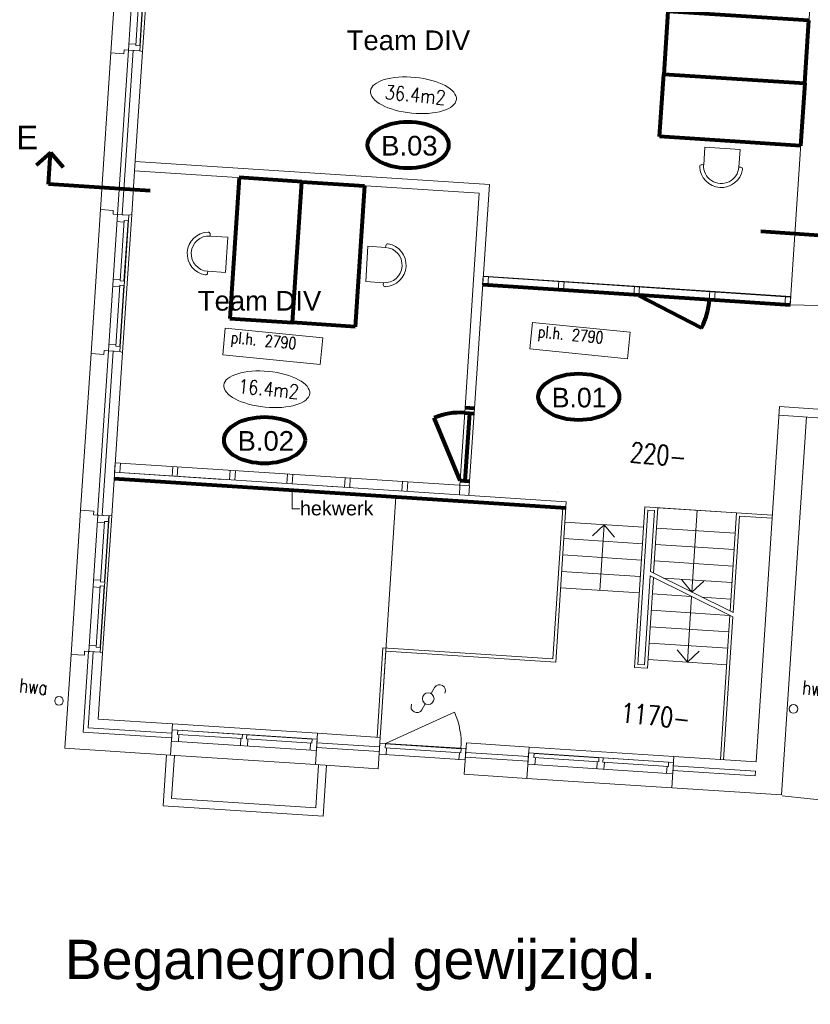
# Model space of a CAD drawing. Header units: millimetres. Extents: x -90830 to 24172, y -102460 to 73669.
# Tile 119 of 198: x -34570 to -24499, y 37577 to 50122. Entities that reach past the tile are written whole.
import ezdxf

# ---------------------------------------------------------------- set-up
doc = ezdxf.new("R2010")
doc.units = ezdxf.units.MM
doc.layers.get('0').update_dxf_attribs({"color": 253})
for name, color, linetype, lineweight in [('Algemeen', 253, 'Continuous', 9), ('Algemeen01', 253, 'Continuous', 80), ('B21-BUITENWANDEN_1', 253, 'Continuous', 9), ('B22-BINNENWANDEN_1', 253, 'Continuous', 9), ('B22-nieuw-2011', 253, 'Continuous', 9), ('B24-TRAPPEN-HELLINGEN', 253, 'Continuous', 9), ('B31-WANDOPENING-BUITEN', 253, 'Continuous', 9), ('B32-WANDOPENINGEN-BINNEN', 253, 'Continuous', 9), ('B32-WANDOPENINGEN-BINNEN_1', 253, 'Continuous', 9), ('B79-BALIS', 253, 'Continuous', 9), ('BBUITENTRAP-MUREN', 253, 'Continuous', 9), ('HOOGTEN', 253, 'Continuous', 9), ('K21-BUITENWANDEN_1', 253, 'Continuous', 9), ('K31-WANDOPENING-BUITEN', 253, 'Continuous', 9), ('Standard', 253, 'Continuous', 9), ('SYMBT11-A1', 253, 'Continuous', 9), ('V22-BINNENWANDEN', 253, 'Continuous', 9), ('V32-WANDOPENINGEN-BINNEN', 253, 'Continuous', 9)]:
    doc.layers.add(name, color=color, linetype=linetype, lineweight=lineweight)
doc.styles.add('ARIAL', font='arial.ttf')
doc.styles.add('TXT', font='txt.shx')

msp = doc.modelspace()

# ---------------------------------------------------------------- linework, layer by layer
at = {"layer": 'Algemeen'}
for p, q in [((-31100, 43888), (-31100, 44128)), ((-31000, 43888), (-31100, 43888))]:
    msp.add_line(p, q, dxfattribs=at)
at = {"layer": 'Algemeen01'}
for p, q in [((-26313, 50228), (-26366, 49430)), ((-24517, 50110), (-26313, 50228)), ((-24570, 49312), (-24517, 50110)), ((-26418, 48632), (-26366, 49430)), ((-26366, 49430), (-24570, 49312)), ((-26366, 49430), (-24570, 49312)), ((-24570, 49312), (-24622, 48514)), ((-24622, 48514), (-26418, 48632)), ((-34176, 48428), (-34360, 48267)), ((-34203, 48026), (-34176, 48428)), ((-34176, 48428), (-34015, 48244)), ((-31775, 48110), (-31892, 46314)), ((-30977, 48058), (-31775, 48110)), ((-31094, 46262), (-30977, 48058)), ((-31094, 46262), (-30977, 48058)), ((-30977, 48058), (-30179, 48006)), ((-32909, 47942), (-34203, 48026)), ((-30179, 48006), (-30296, 46210)), ((-25127, 47426), (-23833, 47338)), ((-28672, 46749), (-24755, 46489)), ((-26681, 46609), (-25885, 46194)), ((-31892, 46314), (-31094, 46262)), ((-30296, 46210), (-31094, 46262)), ((-28897, 45181), (-28777, 45173)), ((-28958, 44250), (-29288, 45051)), ((-28901, 45114), (-28781, 45106)), ((-28841, 45110), (-28898, 44246)), ((-33366, 44275), (-27613, 43901)), ((-28958, 44250), (-28839, 44242))]:
    msp.add_line(p, q, dxfattribs=at)
for centre, radius, start, end in [((-26681, 46609), 898, 332.4436, 356.6466), ((-28958, 44250), 866, 86.2007, 112.3996)]:
    msp.add_arc(centre, radius, start, end, dxfattribs=at)
for centre in [(-29622, 48525), (-27448, 45317), (-31451, 44764)]:
    msp.add_ellipse(centre, major_axis=(516, 0), ratio=0.573767, dxfattribs=at)
at = {"layer": 'B21-BUITENWANDEN_1'}
for p, q in [((-24755, 46489), (-24432, 51402)), ((-33407, 49700), (-33539, 47704)), ((-33184, 49735), (-33323, 47640)), ((-33380, 47644), (-33323, 47640)), ((-33661, 45868), (-33794, 43872)), ((-33439, 45904), (-33578, 43808)), ((-33493, 45907), (-33439, 45904)), ((-25188, 40666), (-24890, 45193)), ((-24865, 40244), (-24548, 45060)), ((-33916, 42036), (-33995, 40839)), ((-33693, 42072), (-33761, 41044)), ((-33633, 42068), (-33698, 41100)), ((-33570, 41212), (-32622, 41151)), ((-32648, 40751), (-32622, 41151)), ((-32648, 40751), (-32622, 41151)), ((-33761, 41044), (-32634, 40971)), ((-33698, 41100), (-32630, 41031)), ((-30955, 41042), (-30956, 41039)), ((-30802, 40631), (-30776, 41030)), ((-30802, 40631), (-30776, 41030)), ((-30776, 41030), (-29978, 40978)), ((-30784, 40910), (-29986, 40858)), ((-30004, 40579), (-29978, 40978)), ((-28906, 40508), (-28880, 40907)), ((-28906, 40508), (-28880, 40907)), ((-28906, 40508), (-28880, 40907)), ((-28906, 40508), (-28880, 40907)), ((-28880, 40907), (-28082, 40855)), ((-33995, 40839), (-32648, 40751)), ((-30788, 40851), (-29990, 40799)), ((-28888, 40787), (-28090, 40735)), ((-28108, 40456), (-28082, 40855)), ((-28892, 40727), (-28094, 40675)), ((-26262, 40335), (-26236, 40734)), ((-26236, 40734), (-25188, 40666)), ((-30802, 40631), (-30004, 40579)), ((-26248, 40555), (-25200, 40487)), ((-26244, 40615), (-25196, 40546)), ((-25200, 40487), (-25196, 40546)), ((-28906, 40508), (-28108, 40456)), ((-26262, 40335), (-24865, 40244)), ((-24214, 40164), (-24857, 40233))]:
    msp.add_line(p, q, dxfattribs=at)
at = {"layer": 'B22-BINNENWANDEN_1'}
for p, q in [((-33124, 49731), (-33263, 47636)), ((-33005, 49714), (-33106, 48197)), ((-33039, 49726), (-33005, 49714)), ((-33098, 48317), (-28587, 48023)), ((-33106, 48197), (-33143, 47638)), ((-33106, 48197), (-28715, 47911)), ((-28587, 48023), (-28777, 45173)), ((-28715, 47911), (-28896, 45181)), ((-33263, 47636), (-33181, 47631)), ((-33143, 47638), (-33181, 47631)), ((-24755, 46489), (-19098, 46360)), ((-33379, 45900), (-33518, 43804)), ((-33260, 45882), (-33398, 43805)), ((-33379, 45900), (-33294, 45894)), ((-33294, 45894), (-33260, 45882)), ((-28896, 45181), (-28962, 44189)), ((-28777, 45173), (-28843, 44181)), ((-24890, 45193), (-23558, 45105)), ((-24898, 45083), (-23565, 44995)), ((-33514, 42052), (-33570, 41212))]:
    msp.add_line(p, q, dxfattribs=at)
at = {"layer": 'B22-nieuw-2011'}
msp.add_line((-27720, 44108), (-27720, 44108), dxfattribs=at)
at = {"layer": 'B24-TRAPPEN-HELLINGEN'}
for p, q in [((-27608, 43980), (-27741, 41935)), ((-27608, 43980), (-27741, 41935)), ((-27608, 43980), (-27741, 41935)), ((-26606, 43915), (-26739, 41870)), ((-27653, 43903), (-27778, 41977)), ((-26569, 43873), (-26697, 41907)), ((-26483, 43867), (-26533, 43090)), ((-26440, 43904), (-26495, 43070)), ((-25438, 43839), (-26440, 43904)), ((-25438, 43839), (-25520, 42586)), ((-25401, 43797), (-25481, 42567)), ((-26623, 43656), (-27625, 43721)), ((-25455, 43580), (-26457, 43645)), ((-26636, 43446), (-27638, 43511)), ((-25469, 43370), (-26471, 43435)), ((-26650, 43237), (-27652, 43302)), ((-25483, 43161), (-26484, 43226)), ((-26664, 43027), (-27666, 43092)), ((-26537, 43036), (-26611, 41901)), ((-26537, 43036), (-25485, 42513)), ((-26533, 43090), (-25481, 42567)), ((-26498, 43016), (-26574, 41859)), ((-25496, 42951), (-26369, 43008)), ((-26677, 42818), (-27679, 42883)), ((-26011, 42774), (-26512, 42807)), ((-25510, 42741), (-25882, 42766)), ((-25524, 42532), (-26525, 42597)), ((-25524, 42532), (-25643, 40696)), ((-25485, 42513), (-25603, 40693)), ((-25537, 42322), (-26539, 42388)), ((-25551, 42113), (-26553, 42178)), ((-25564, 41903), (-26566, 41969)), ((-32648, 40751), (-32622, 41151)), ((-30802, 40631), (-30776, 41030))]:
    msp.add_line(p, q, dxfattribs=at)
at = {"layer": 'B31-WANDOPENING-BUITEN'}
for p, q in [((-33071, 51472), (-33184, 49735)), ((-32926, 51462), (-33039, 49726)), ((-33039, 50571), (-33090, 49792)), ((-32990, 50567), (-33040, 49789)), ((-33089, 49809), (-33179, 49815)), ((-33039, 49726), (-33184, 49735)), ((-33184, 49735), (-33044, 49726)), ((-33124, 49731), (-33039, 49726)), ((-33035, 49789), (-33090, 49792)), ((-33325, 47640), (-33439, 45904)), ((-33242, 47544), (-33331, 47550)), ((-33181, 47631), (-33325, 47640)), ((-33181, 47631), (-33294, 45894)), ((-33240, 47562), (-33290, 46793)), ((-33185, 47559), (-33240, 47562)), ((-33289, 46811), (-33379, 46817)), ((-33236, 46789), (-33290, 46793)), ((-33295, 46721), (-33385, 46727)), ((-33294, 46739), (-33345, 45961)), ((-33244, 46736), (-33295, 45957)), ((-33239, 46735), (-33294, 46739)), ((-33344, 45978), (-33433, 45983)), ((-33290, 45957), (-33345, 45961)), ((-33294, 45894), (-33439, 45904)), ((-32627, 41076), (-32637, 40931)), ((-32627, 41076), (-30781, 40955)), ((-32555, 41071), (-32559, 41016)), ((-32555, 41069), (-31731, 41015)), ((-32637, 40931), (-30791, 40811)), ((-32559, 41016), (-31735, 40962)), ((-32541, 41015), (-32547, 40925)), ((-31758, 40874), (-31753, 40964)), ((-31735, 40962), (-31731, 41017)), ((-31681, 40959), (-31677, 41014)), ((-31681, 40959), (-30848, 40905)), ((-31677, 41012), (-30844, 40957)), ((-31669, 40868), (-31663, 40958)), ((-30865, 40906), (-30870, 40816)), ((-30844, 40959), (-30848, 40905)), ((-30781, 40955), (-30791, 40811)), ((-29983, 40906), (-29992, 40762)), ((-29983, 40906), (-28885, 40835)), ((-29911, 40902), (-29915, 40844)), ((-29911, 40897), (-28948, 40834)), ((-29915, 40844), (-28952, 40781)), ((-29897, 40843), (-29902, 40756)), ((-28969, 40782), (-28974, 40692)), ((-28948, 40836), (-28952, 40781)), ((-28885, 40832), (-28895, 40687)), ((-28087, 40780), (-28096, 40635)), ((-28087, 40780), (-26241, 40660)), ((-28015, 40775), (-28019, 40720)), ((-28015, 40773), (-27191, 40719)), ((-29992, 40762), (-28894, 40690)), ((-28019, 40720), (-27194, 40667)), ((-28001, 40719), (-28006, 40629)), ((-27218, 40578), (-27212, 40668)), ((-27194, 40667), (-27191, 40721)), ((-27140, 40663), (-27137, 40718)), ((-27140, 40663), (-26307, 40609)), ((-27137, 40716), (-26304, 40662)), ((-27128, 40572), (-27122, 40662)), ((-26304, 40664), (-26307, 40609)), ((-26241, 40660), (-26250, 40515)), ((-28096, 40635), (-26250, 40515)), ((-26324, 40610), (-26330, 40520))]:
    msp.add_line(p, q, dxfattribs=at)
at = {"layer": 'B32-WANDOPENINGEN-BINNEN'}
msp.add_line((-27720, 44108), (-27720, 44108), dxfattribs=at)
at = {"layer": 'B32-WANDOPENINGEN-BINNEN_1'}
for p, q in [((-26606, 43915), (-24983, 43809)), ((-26739, 41870), (-26574, 41859))]:
    msp.add_line(p, q, dxfattribs=at)
at = {"layer": 'B79-BALIS'}
for p, q in [((-33353, 44475), (-28841, 44181)), ((-33361, 44355), (-27608, 43980)), ((-29978, 40978), (-29906, 42076)), ((-29906, 42076), (-27741, 41935))]:
    msp.add_line(p, q, dxfattribs=at)
at = {"layer": 'BBUITENTRAP-MUREN'}
for p, q in [((-32740, 40106), (-32698, 40755)), ((-32634, 40199), (-32598, 40748)), ((-30798, 40080), (-30762, 40628)), ((-30705, 39973), (-30663, 40622)), ((-32634, 40199), (-30798, 40080)), ((-32740, 40106), (-30705, 39973))]:
    msp.add_line(p, q, dxfattribs=at)
at = {"layer": 'K21-BUITENWANDEN_1'}
for p, q in [((-33242, 49689), (-33407, 49700)), ((-33377, 47693), (-33539, 47704)), ((-33497, 45857), (-33661, 45868)), ((-33627, 43862), (-33794, 43872)), ((-33746, 42025), (-33916, 42036))]:
    msp.add_line(p, q, dxfattribs=at)
at = {"layer": 'K31-WANDOPENING-BUITEN'}
for p, q in [((-33190, 47559), (-33241, 46790)), ((-33575, 43808), (-33688, 42072)), ((-33430, 43799), (-33575, 43808)), ((-33430, 43799), (-33543, 42062)), ((-33435, 43799), (-33490, 42958)), ((-33491, 43712), (-33581, 43718)), ((-33490, 43730), (-33540, 42961)), ((-33435, 43727), (-33490, 43730)), ((-33539, 42979), (-33629, 42985)), ((-33544, 42907), (-33594, 42129)), ((-33489, 42904), (-33544, 42907)), ((-33494, 42904), (-33544, 42126)), ((-33485, 42957), (-33540, 42961)), ((-33545, 42889), (-33635, 42895)), ((-33593, 42146), (-33683, 42152)), ((-33543, 42062), (-33688, 42072)), ((-33539, 42125), (-33594, 42129))]:
    msp.add_line(p, q, dxfattribs=at)
at = {"layer": 'Standard'}
for p, q in [((-33285, 51536), (-33407, 49700)), ((-32888, 51470), (-33005, 49714)), ((-25857, 48273), (-25843, 48498)), ((-25843, 48498), (-25394, 48469)), ((-25394, 48469), (-25408, 48244)), ((-25881, 48275), (-25857, 48273)), ((-25408, 48244), (-25385, 48242)), ((-33539, 47704), (-33661, 45868)), ((-33260, 45882), (-33143, 47638)), ((-32145, 47366), (-32144, 47389)), ((-31920, 47351), (-32145, 47366)), ((-31950, 46902), (-31920, 47351)), ((-30162, 46786), (-30133, 47235)), ((-30133, 47235), (-29908, 47220)), ((-29908, 47220), (-29907, 47243)), ((-32176, 46893), (-32175, 46917)), ((-32175, 46917), (-31950, 46902)), ((-28665, 46855), (-28673, 46742)), ((-28665, 46848), (-28672, 46749)), ((-28598, 46851), (-28665, 46855)), ((-28665, 46855), (-24748, 46595)), ((-24749, 46588), (-28665, 46848)), ((-28606, 46737), (-28598, 46851)), ((-29937, 46771), (-30162, 46786)), ((-29939, 46748), (-29937, 46771)), ((-28673, 46742), (-28606, 46737)), ((-28673, 46742), (-24756, 46482)), ((-28672, 46749), (-24755, 46489)), ((-27702, 46792), (-27710, 46678)), ((-27710, 46678), (-27643, 46673)), ((-27636, 46787), (-27702, 46792)), ((-27643, 46673), (-27636, 46787)), ((-26740, 46728), (-26748, 46614)), ((-26673, 46723), (-26740, 46728)), ((-26681, 46609), (-26673, 46723)), ((-26748, 46614), (-26681, 46609)), ((-25777, 46664), (-25785, 46550)), ((-25785, 46550), (-25718, 46545)), ((-25711, 46659), (-25777, 46664)), ((-25718, 46545), (-25711, 46659)), ((-24815, 46600), (-24822, 46486)), ((-24748, 46595), (-24815, 46600)), ((-24756, 46482), (-24748, 46595)), ((-24755, 46489), (-24749, 46588)), ((-24822, 46486), (-24756, 46482)), ((-31951, 46191), (-31984, 45853)), ((-30707, 46067), (-31951, 46191)), ((-28039, 46265), (-28072, 45927)), ((-26795, 46142), (-28039, 46265)), ((-30741, 45729), (-30707, 46067)), ((-26829, 45803), (-26795, 46142)), ((-28072, 45927), (-26829, 45803)), ((-31984, 45853), (-30741, 45729)), ((-29778, 44042), (-29978, 40978)), ((-33916, 42036), (-33794, 43872)), ((-33398, 43805), (-33514, 42052)), ((-26569, 43873), (-26483, 43867)), ((-25939, 43872), (-26007, 42828)), ((-25401, 43797), (-24986, 43770)), ((-27124, 43688), (-27274, 43547)), ((-27178, 42850), (-27124, 43688)), ((-27124, 43688), (-26993, 43529)), ((-26007, 42828), (-26138, 42988)), ((-26007, 42828), (-25857, 42969)), ((-26011, 42774), (-26065, 41936)), ((-30018, 40981), (-29944, 42118)), ((-29944, 42118), (-27778, 41977)), ((-26065, 41936), (-26196, 42095)), ((-26065, 41936), (-25915, 42077)), ((-26697, 41907), (-26611, 41901)), ((-29329, 41535), (-29285, 41612)), ((-29449, 41327), (-29403, 41407)), ((-29911, 40902), (-29031, 41299)), ((-32622, 41151), (-30776, 41030)), ((-28082, 40855), (-26236, 40734)), ((-32648, 40751), (-30802, 40631)), ((-26262, 40335), (-28108, 40456))]:
    msp.add_line(p, q, dxfattribs=at)
for centre, radius in [((-29366, 41471), 74.1), ((-34069, 41443), 55), ((-24713, 41340), 55)]:
    msp.add_circle(centre, radius, dxfattribs=at)
for centre, radius, start, end in [((-25882, 48249), 25.5, 86.2404, 182.0978), ((-25633, 48259), 275, 182.0978, 350.3829), ((-25633, 48259), 225, 176.2404, 356.2404), ((-25387, 48217), 25.5, 350.3829, 86.2404), ((-32160, 47141), 275, 92.1298, 260.4149), ((-32160, 47141), 225, 86.2724, 266.2724), ((-32169, 47390), 25.5, 356.2724, 92.1298), ((-29923, 46995), 225, 266.2724, 86.2724), ((-29923, 46995), 275, 272.1298, 80.4149), ((-29881, 47241), 25.5, 80.4149, 176.2724), ((-32202, 46895), 25.5, 260.4149, 356.2724), ((-29913, 46746), 25.5, 176.2724, 272.1298), ((-29220, 41575), 74.1, 334.3052, 150.1617), ((-29511, 41367), 74.1, 154.3052, 330.1617), ((-29911, 40902), 965, 355.9755, 24.3191)]:
    msp.add_arc(centre, radius, start, end, dxfattribs=at)
for centre in [(-29554, 49159), (-31422, 45413)]:
    msp.add_ellipse(centre, major_axis=(547, -54), ratio=0.415553, dxfattribs=at)
at = {"layer": 'SYMBT11-A1'}
for p, q in [((-33239, 49739), (-33242, 49689)), ((-33239, 49739), (-33184, 49735)), ((-33377, 47693), (-33380, 47644)), ((-33493, 45907), (-33497, 45857)), ((-33627, 43862), (-33630, 43812)), ((-33630, 43812), (-33430, 43799)), ((-33398, 43805), (-33430, 43799)), ((-33743, 42075), (-33746, 42025)), ((-33743, 42075), (-33543, 42062)), ((-33543, 42062), (-33514, 42052))]:
    msp.add_line(p, q, dxfattribs=at)
at = {"layer": 'V22-BINNENWANDEN'}
for p, q in [((-32554, 44423), (-32562, 44303)), ((-31822, 44375), (-31830, 44256)), ((-30358, 44280), (-30366, 44160)), ((-28841, 44181), (-28849, 44061))]:
    msp.add_line(p, q, dxfattribs=at)
at = {"layer": 'V32-WANDOPENINGEN-BINNEN'}
for p, q in [((-33361, 44355), (-33353, 44475)), ((-33294, 44351), (-33286, 44471)), ((-32629, 44308), (-32621, 44427)), ((-32629, 44308), (-32621, 44427)), ((-32562, 44303), (-32554, 44423)), ((-32562, 44303), (-32554, 44423)), ((-33361, 44355), (-31979, 44265)), ((-31897, 44260), (-31889, 44380)), ((-31897, 44260), (-31889, 44380)), ((-31830, 44256), (-31822, 44375)), ((-31830, 44256), (-31822, 44375)), ((-31165, 44212), (-31157, 44332)), ((-31098, 44208), (-31090, 44327)), ((-30433, 44165), (-30425, 44284)), ((-30433, 44165), (-30425, 44284)), ((-32098, 44273), (-32218, 44281)), ((-30534, 44171), (-30653, 44179)), ((-30366, 44160), (-30358, 44280)), ((-30366, 44160), (-30358, 44280)), ((-29701, 44117), (-29693, 44237)), ((-29634, 44113), (-29626, 44232)), ((-28969, 44069), (-28961, 44189)), ((-28849, 44061), (-28841, 44181))]:
    msp.add_line(p, q, dxfattribs=at)

# ---------------------------------------------------------------- texts
at = {"insert": (-33995, 37748), "char_height": 500, "width": 7760.1, "attachment_point": 7, "style": 'ARIAL'}
msp.add_mtext('\\W1.01;Beganegrond\\~gewijzigd.', dxfattribs=at)
at = {"layer": 'Algemeen', "attachment_point": 7, "style": 'ARIAL'}
for s, insert, char_height, width in [('\\W1.00;Team\\~DIV', (-30404, 49731), 250, 1700.04), ('\\W0.99;E', (-34611, 48471), 300, 427.99), ('\\W1.00;B.03', (-29965, 48388), 250, 845.72), ('\\W1.00;Team\\~DIV', (-32300, 46412), 250, 1700.04), ('\\W0.97;B.01', (-27792, 45179), 250, 842.47), ('\\W1.00;B.02', (-31794, 44627), 250, 845.72), ('\\W1.00;hekwerk', (-31000, 43804), 180, 1032.37)]:
    msp.add_mtext(s, dxfattribs=dict(at, insert=insert, char_height=char_height, width=width))
at = {"layer": 'HOOGTEN', "char_height": 250, "attachment_point": 7, "rotation": 354.3191, "style": 'TXT'}
for s, insert, width in [('\\W0.78;220-', (-26804, 44492), 775.46), ('\\W0.78;1170-', (-26923, 41172), 960.46)]:
    msp.add_mtext(s, dxfattribs=dict(at, insert=insert, width=width))
at = {"layer": 'Standard', "attachment_point": 7, "rotation": 354.3191, "style": 'TXT'}
for s, insert, char_height, width in [('\\W0.84;36.4m2', (-29926, 49113), 180, 891.6), ('\\W0.78;pl.h.\\~2790', (-27979, 46028), 150, 1131.27), ('\\W0.78;pl.h.\\~2790', (-31891, 45954), 150, 1131.27), ('\\W0.84;16.4m2', (-31795, 45367), 180, 891.6), ('\\W0.78;hwa', (-34583, 41553), 180, 425.13), ('\\W0.78;hwa', (-24609, 41528), 180, 425.13)]:
    msp.add_mtext(s, dxfattribs=dict(at, insert=insert, char_height=char_height, width=width))

doc.saveas('drawing.dxf')
